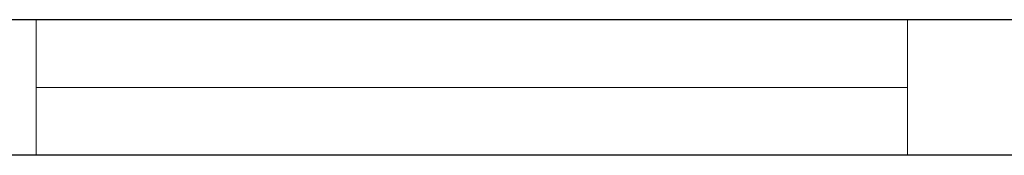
# Model space of a CAD drawing. Header units: millimetres. Extents: x 0 to 11.7, y 0 to 17.
# Tile 5 of 31: x 1.365 to 3.399, y 0 to 0.28. Entities that reach past the tile are written whole.
import ezdxf

# ---------------------------------------------------------------- set-up
doc = ezdxf.new("R2010")
doc.units = ezdxf.units.MM
doc.layers.add('_cerramiento', color=251, linetype='Continuous', lineweight=25)
doc.layers.add('_ventanas', color=132, linetype='Continuous', lineweight=5)

msp = doc.modelspace()

# ---------------------------------------------------------------- linework, layer by layer
at = {"layer": '_cerramiento'}
for p, q in [((7.2985, 0.28), (0.28, 0.28)), ((7.2985, 0), (0, 0))]:
    msp.add_line(p, q, dxfattribs=at)
at = {"layer": '_ventanas'}
for p, q in [((1.3994, 0), (1.3994, 0.28)), ((3.1994, 0), (3.1994, 0.28))]:
    msp.add_line(p, q, dxfattribs=at)
msp.add_lwpolyline([(3.1994, 0.14), (1.3994, 0.14)], dxfattribs=at)

doc.saveas('drawing.dxf')
